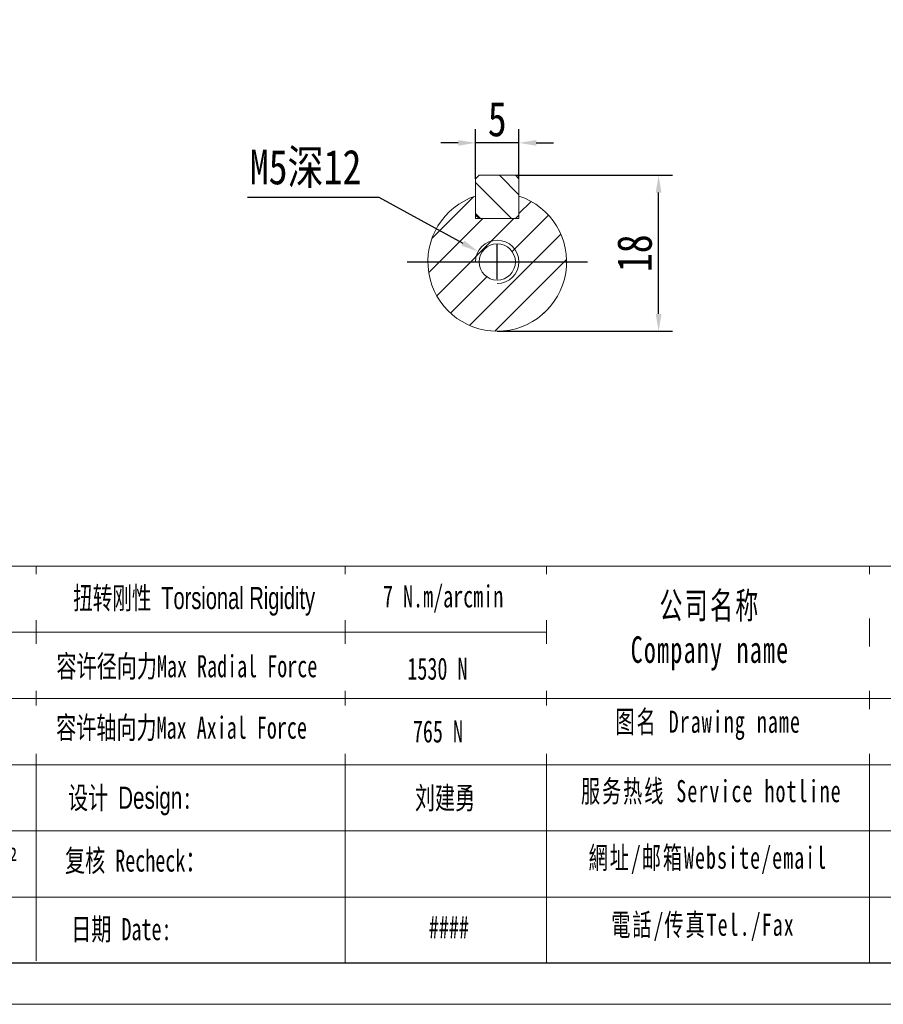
# Model space of a CAD drawing. Header units: millimetres. Extents: x 30 to 542, y 53 to 337.
# Tile 3 of 5: x 242 to 341, y 53 to 167. Entities that reach past the tile are written whole.
import ezdxf

# ---------------------------------------------------------------- set-up
doc = ezdxf.new("R2010")
doc.units = ezdxf.units.MM
doc.header["$LTSCALE"] = 8
doc.header["$PDSIZE"] = -5
doc.linetypes.add('CENTER2', pattern=[28.575, 19.05, -3.175, 3.175, -3.175])
doc.layers.get('0').update_dxf_attribs({"lineweight": 18})
doc.layers.get('Defpoints').update_dxf_attribs({"lineweight": 18})
doc.layers.add('3中心线层', color=1, linetype='CENTER2')
doc.layers.add('5剖面线层', color=2, linetype='Continuous')
doc.layers.add('图框_外框线', color=7, linetype='Continuous', lineweight=18)
doc.styles.add('TH_GBDIM', font='txt', dxfattribs={"width": 0.8})
doc.styles.add('标准', font='txt', dxfattribs={"width": 0.667})
doc.dimstyles.new('TH_GBDIM', dxfattribs={"dimscale": 0.8, "dimtxt": 3.5, "dimasz": 2.5, "dimexe": 2, "dimexo": 0, "dimgap": 1.5, "dimtad": 1, "dimdec": 1, "dimdsep": 46, "dimtxsty": 'TH_GBDIM', "dimcen": 2.5, "dimdle": 5, "dimclrd": 4, "dimclre": 4, "dimclrt": 3, "dimadec": 0, "dimazin": 0, "dimtfac": 0.714286, "dimtdec": 1, "dimtmove": 0, "dimatfit": 3, "dimfxl": 1, "dimtolj": 1, "dimarcsym": 0})

# ---------------------------------------------------------------- blocks, each defined once
blk = doc.blocks.new('*D23')
at = {"color": 4, "lineweight": -2}
for p, q in [((267.96, 146.43), (283.12, 146.43)), ((283.12, 146.43), (292.82, 141.11)), ((296.77, 136.95), (296.77, 140.95)), ((294.77, 138.95), (298.77, 138.95))]:
    blk.add_line(p, q, dxfattribs=at)
at = {"color": 4}
blk.add_solid([(292.66, 140.82), (292.98, 141.41), (294.57, 140.15)], dxfattribs=at)
at = {"layer": 'Defpoints', "color": 0}
for p in [(294.57, 140.15), (298.96, 137.75)]:
    blk.add_point(p, dxfattribs=at)
at = {"color": 3, "insert": (274.66, 149.7), "char_height": 4, "attachment_point": 5, "style": 'TH_GBDIM'}
blk.add_mtext('\\A1;{M5深12}{}{}', dxfattribs=at)
blk = doc.blocks.new('*D24')
at = {"color": 4, "lineweight": -2}
for p, q in [((298.87, 148.95), (316.99, 148.95)), ((315.39, 132.95), (315.39, 146.95)), ((296.77, 130.95), (316.99, 130.95))]:
    blk.add_line(p, q, dxfattribs=at)
at = {"color": 4}
for points in [[(315.72, 146.95), (315.05, 146.95), (315.39, 148.95)], [(315.05, 132.95), (315.72, 132.95), (315.39, 130.95)]]:
    blk.add_solid(points, dxfattribs=at)
at = {"layer": 'Defpoints', "color": 0}
for p in [(298.87, 148.95), (315.39, 148.95), (296.77, 130.95)]:
    blk.add_point(p, dxfattribs=at)
at = {"color": 3, "insert": (312.63, 139.95), "char_height": 4, "attachment_point": 5, "rotation": 90, "style": 'TH_GBDIM'}
blk.add_mtext('\\A1;18', dxfattribs=at)
blk = doc.blocks.new('*D25')
at = {"color": 4, "lineweight": -2}
for p, q in [((294.27, 148.55), (294.27, 154.29)), ((299.27, 148.55), (299.27, 154.29)), ((292.27, 152.69), (290.27, 152.69)), ((299.27, 152.69), (294.27, 152.69)), ((301.27, 152.69), (303.27, 152.69))]:
    blk.add_line(p, q, dxfattribs=at)
at = {"color": 4}
for points in [[(292.27, 152.36), (292.27, 153.02), (294.27, 152.69)], [(301.27, 153.02), (301.27, 152.36), (299.27, 152.69)]]:
    blk.add_solid(points, dxfattribs=at)
at = {"layer": 'Defpoints', "color": 0}
for p in [(294.27, 152.69), (294.27, 148.55), (299.27, 148.55)]:
    blk.add_point(p, dxfattribs=at)
at = {"color": 3, "insert": (296.77, 155.42), "char_height": 4, "attachment_point": 5, "style": 'TH_GBDIM'}
blk.add_mtext('\\A1;5', dxfattribs=at)

msp = doc.modelspace()

# ---------------------------------------------------------------- hatches: boundary and pattern name
at = {"layer": '5剖面线层'}
h = msp.add_hatch(dxfattribs=at)
h.set_pattern_fill('ANSI31', color=256, scale=0.8, angle=90, style=0)
h.set_pattern_definition([(135, (30.9544, -44.7687), (-1.796051, -1.796051), [])])
h.paths.add_polyline_path([(299.27, 148.55), (298.87, 148.95), (296.77, 148.95), (296.77, 143.95), (298.87, 143.95), (299.27, 144.35)])
h.paths.add_polyline_path([(294.27, 144.35), (294.67, 143.95), (296.77, 143.95), (296.77, 148.95), (294.67, 148.95), (294.27, 148.55)])
h = msp.add_hatch(dxfattribs=at)
h.set_pattern_fill('ANSI31', color=256, scale=0.8, style=0)
h.set_pattern_definition([(45, (30.9544, -44.7687), (-1.796051, 1.796051), [])])
h.paths.add_polyline_path([(299.27, 146.55), (299.27, 144.35), (299.27, 143.95), (298.87, 143.95), (296.77, 143.95), (296.77, 141.45, -0.414214), (299.27, 138.95), (304.77, 138.95, 0.323907)])
h.paths.add_polyline_path([(304.77, 138.95), (299.27, 138.95, -0.414214), (296.77, 136.45), (296.77, 130.95, 0.414214)])
h.paths.add_polyline_path([(296.77, 136.45, -0.414214), (294.27, 138.95), (288.77, 138.95, 0.414214), (296.77, 130.95)])
h.paths.add_polyline_path([(296.77, 143.95), (294.67, 143.95), (294.27, 143.95), (294.27, 144.35), (294.27, 146.55, 0.323907), (288.77, 138.95), (294.67, 138.95, -0.414214), (296.77, 141.05)])
h.paths.add_polyline_path([(299.27, 138.95), (298.87, 138.95, -0.414214), (296.77, 136.85), (296.77, 136.45, 0.414214)], flags=17)
h.paths.add_polyline_path([(296.77, 136.85, -0.414214), (294.67, 138.95), (294.27, 138.95, 0.414214), (296.77, 136.45)], flags=17)
h.paths.add_polyline_path([(296.77, 141.45), (296.77, 141.05, -0.414214), (298.87, 138.95), (299.27, 138.95, 0.414214)], flags=17)

# ---------------------------------------------------------------- linework, layer by layer
for p, q in [((294.67, 148.95), (294.27, 148.55)), ((294.67, 148.95), (298.87, 148.95)), ((298.87, 148.95), (299.27, 148.55)), ((294.27, 148.55), (294.27, 144.35)), ((299.27, 148.55), (299.27, 144.35)), ((294.67, 143.95), (294.27, 144.35)), ((294.27, 144.35), (294.27, 143.95)), ((294.27, 143.95), (294.67, 143.95)), ((294.67, 143.95), (298.87, 143.95)), ((299.27, 144.35), (298.87, 143.95)), ((298.87, 143.95), (299.27, 143.95)), ((299.27, 143.95), (299.27, 144.35))]:
    msp.add_line(p, q)
msp.add_circle((296.77, 138.95), 2.1)
msp.add_arc((296.77, 138.95), 8, 108.21, 71.79)
at = {"color": 4}
msp.add_arc((296.77, 138.95), 2.5, 270, 180, dxfattribs=at)
at = {"layer": '3中心线层'}
msp.add_line((286.37, 138.95), (307.17, 138.95), dxfattribs=at)
at = {"layer": '图框_外框线'}
for p, q in [((65.15, 103.84), (425.89, 103.84)), ((243.58, 103.84), (243.58, 58.27)), ((279.23, 103.84), (279.23, 58.02)), ((302.46, 103.84), (302.46, 58.02)), ((339.71, 103.84), (339.71, 58.02)), ((99.72, 96.2), (302.46, 96.2)), ((65.15, 88.55), (425.89, 88.55)), ((99.72, 80.91), (425.89, 80.91)), ((99.72, 73.26), (425.89, 73.26)), ((99.72, 65.62), (425.89, 65.62))]:
    msp.add_line(p, q, dxfattribs=at)
at = {"layer": '图框_外框线', "color": 3}
msp.add_lwpolyline([(29.74, 53.25), (430.66, 53.25), (430.66, 336.76), (29.74, 336.76)], close=True, dxfattribs=at)
at = {"layer": '图框_外框线', "color": 3, "lineweight": 25}
msp.add_lwpolyline([(53.6, 58.02), (425.89, 58.02), (425.89, 331.98), (53.6, 331.98)], close=True, dxfattribs=at)

# ---------------------------------------------------------------- texts
at = {"layer": '图框_外框线', "color": 1, "attachment_point": 2, "style": '标准'}
for s, insert, char_height, width in [('\\T1.1;公司名称\\PCompany name', (321.32, 100.82), 3.058, 39.5918), ('\\T1.1;图名 Drawing name', (321.11, 87.14), 2.5483, 32.59), ('{\\f宋体|b0|i0|c134|p2;设计 \\fArial|b0|i0|c0|p2;Design}:', (254.42, 78.37), 2.5483, 32.59), ('{\\fSimSun|b1|i0|c134|p2;刘建勇}', (290.75, 78.34), 2.5483, 32.59), ('\\T1.1;服务热线 Service hotline', (321.47, 79.13), 2.5483, 36.3084), ('\\T1.1;網址/邮箱Website/email', (321.08, 71.45), 2.5483, 37.7937), ('{\\T1.1;0.13-0.16kg.cm²}', (232.07, 70.81), 2.5483, 121.6469), ('{\\f宋体|b0|i0|c134|p2;复核 Recheck：}', (255.01, 71.11), 2.5483, 32.59), ('\\T1.1;電話/传真Tel./Fax', (320.51, 63.71), 2.5483, 38.2482), ('{\\f宋体|b0|i0|c134|p2;日期 }Date:', (253.41, 63.2), 2.5483, 32.59), ('####', (291.19, 63.42), 2.548, 32.59)]:
    msp.add_mtext(s, dxfattribs=dict(at, insert=insert, char_height=char_height, width=width))

# ---------------------------------------------------------------- dimensions: what is measured, and where the dimension line sits
dim = msp.add_linear_dim(base=(294.27, 152.69), p1=(299.27, 148.55), p2=(294.27, 148.55), dimstyle='TH_GBDIM', override={"dimtxt": 5, "dimgap": 1})
dim.commit()
dim.dimension.update_dxf_attribs({"geometry": '*D25', "text_midpoint": (296.77, 155.42)})
dim = msp.add_diameter_dim_2p(p1=(298.96, 137.75), p2=(294.57, 140.15), text='{M5深12}{}{}', dimstyle='TH_GBDIM', override={"dimtxt": 5, "dimgap": 1, "dimtih": 1, "dimtoh": 1, "dimtofl": 0})
dim.commit()
dim.dimension.update_dxf_attribs({"geometry": '*D23', "text_midpoint": (274.66, 146.43), "dimtype": 163})
dim = msp.add_linear_dim(base=(315.39, 148.95), p1=(296.77, 130.95), p2=(298.87, 148.95), angle=90, dimstyle='TH_GBDIM', override={"dimtxt": 5, "dimgap": 1})
dim.commit()
dim.dimension.update_dxf_attribs({"geometry": '*D24', "text_midpoint": (315.39, 139.95), "dimtype": 160})

# ---------------------------------------------------------------- next in the draw order: texts
at = {"layer": '图框_外框线', "color": 1, "char_height": 2.5483, "width": 110.2576, "attachment_point": 2, "style": '标准', "bg_fill": 2}
for s, insert in [('7 N.m/arcmin', (290.53, 101.61)), ('{\\f宋体|b0|i0|c134|p2;容许径向力Max Radial Force}', (260.97, 93.55)), ('{\\f宋体|b0|i0|c134|p2;容许轴向力Max Axial Force}', (260.35, 86.46))]:
    msp.add_mtext(s, dxfattribs=dict(at, insert=insert))

# ---------------------------------------------------------------- next in the draw order: texts
for s, insert in [('{\\f宋体|b0|i0|c134|p2;\\W0.65;扭转刚性 \\fArial|b0|i0|c0|p34;Torsional Rigidity}', (261.8, 101.42)), ('{\\fSimSun|b1|i0|c134|p2;1530 N}', (289.87, 93.27)), ('{\\fSimSun|b1|i0|c134|p2;765 N}', (289.93, 86.02))]:
    msp.add_mtext(s, dxfattribs=dict(at, insert=insert))

doc.saveas('drawing.dxf')
